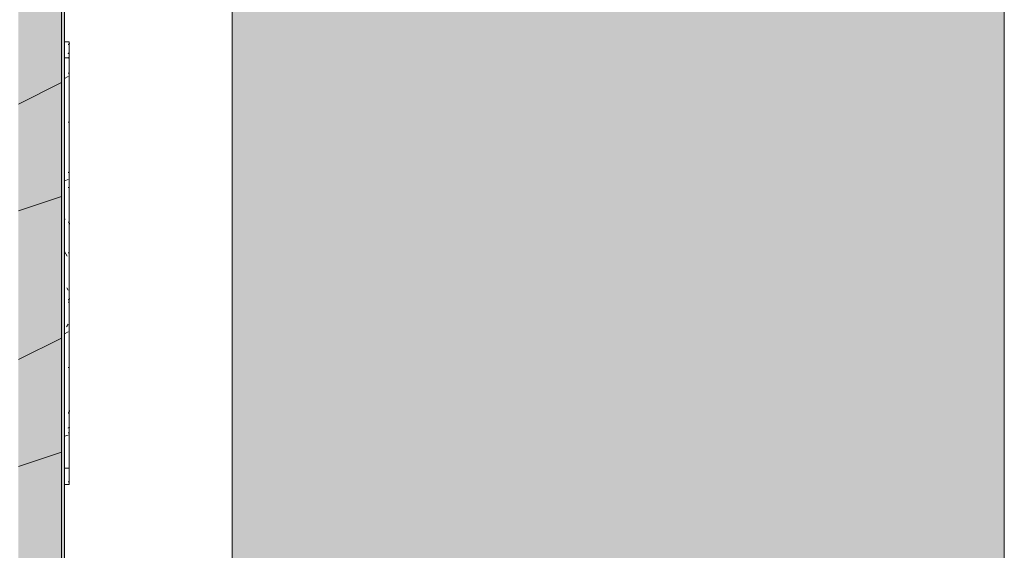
# Model space of a CAD drawing. Header units: millimetres. Extents: x 5980700 to 6194397, y -12939 to 2351883.
# Tile 114 of 124: x 6187366 to 6193485, y -5200 to -1904. Entities that reach past the tile are written whole.
import ezdxf

# ---------------------------------------------------------------- set-up
doc = ezdxf.new("R2010")
doc.units = ezdxf.units.MM
for name, color, linetype, lineweight in [('A-DETL-MBND', 5, 'Continuous', 9), ('A-GLAZ', 151, 'Continuous', 9), ('A-GLAZ-SILL', 1, 'Continuous', 9), ('A-ROOF', 132, 'Continuous', 9), ('A-ROOF-OTLN', 132, 'Continuous', 9), ('A-ROOF-PATT', 132, 'Continuous', 9), ('A-WALL', 113, 'Continuous', 18)]:
    doc.layers.add(name, color=color, linetype=linetype, lineweight=lineweight)
pattern_1 = [(90, (-3415.191, -20191.887), (-101.6, 406.4), [33.528, -271.272, 33.528, -1896.872]), (90, (-3415.191, -20191.887), (-101.6, 406.4), [-338.328, -271.272, 33.528, -576.072, -1016]), (90, (-3415.191, -20191.887), (-101.6, 406.4), [-1219.2, 33.528, -271.272, 33.528, -677.672]), (90, (-3415.191, -20191.887), (-101.6, 406.4), [-1557.528, -169.672, 33.528, -474.472]), (210, (-3465.991, -20039.487), (-301.1527240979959, -291.1881810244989), [33.528, -271.272, 33.528, -1896.872]), (210, (-3465.991, -20039.487), (-301.1527240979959, -291.1881810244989), [-338.328, -271.272, 33.528, -576.072, -1016]), (210, (-3465.991, -20039.487), (-301.1527240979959, -291.1881810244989), [-1219.2, 33.528, -271.272, 33.528, -677.672]), (210, (-3465.991, -20039.487), (-301.1527240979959, -291.1881810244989), [-1557.528, -169.672, 33.528, -474.472]), (329.9999999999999, (-3669.191, -19988.687), (402.7527240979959, -115.211818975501), [33.528, -271.272, 33.528, -1896.872]), (329.9999999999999, (-3669.191, -19988.687), (402.7527240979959, -115.211818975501), [-338.328, -271.272, 33.528, -576.072, -1016]), (329.9999999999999, (-3669.191, -19988.687), (402.7527240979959, -115.211818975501), [-1219.2, 33.528, -271.272, 33.528, -677.672]), (329.9999999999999, (-3669.191, -19988.687), (402.7527240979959, -115.211818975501), [-1557.528, -169.672, 33.528, -474.472])]
pattern_2 = [(306.87, (-5002.691, -19556.887), (-3175.008507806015, 4762.494328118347), [793.75, -7143.75]), (296.565, (-4526.441, -18604.387), (1587.499067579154, -1587.501456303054), [1774.879, -1774.879]), (288.435, (-3732.691, -18604.387), (1587.50290376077, -3174.997452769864), [1004.024, -4016.092])]

# ---------------------------------------------------------------- blocks, each defined once
blk = doc.blocks.new('FP_250-PLANTA DE CAIMENTO DE PISOS - COBERTURA')
at = {"layer": 'A-DETL-MBND', "color": 90, "lineweight": 5}
for p, q in [((-1274.99999999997, 107.5000000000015), (-1374.999999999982, 107.5000000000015)), ((1374.999999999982, 107.5000000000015), (1275.000000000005, 107.5000000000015))]:
    blk.add_line(p, q, dxfattribs=at)
at = {"layer": 'A-DETL-MBND', "color": 71, "lineweight": 5}
for p, q in [((-1365.21361429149, 108.6609255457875), (-1365.071624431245, 108.651190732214)), ((-1365.071624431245, 108.651190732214), (-1364.929634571, 108.6349751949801)), ((-1364.929634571, 108.6349751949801), (-1364.787644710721, 108.6122926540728)), ((-1364.787644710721, 108.6122926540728), (-1364.645654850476, 108.5831623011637)), ((-1364.645654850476, 108.5831623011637), (-1364.503664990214, 108.5476087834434)), ((-1364.503664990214, 108.5476087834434), (-1364.361675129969, 108.5056621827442)), ((-1364.361675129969, 108.5056621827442), (-1364.219685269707, 108.4573579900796)), ((-1364.219685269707, 108.4573579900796), (-1364.077695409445, 108.4027370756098)), ((-1364.077695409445, 108.4027370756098), (-1363.9357055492, 108.3418456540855)), ((-1363.9357055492, 108.3418456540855), (-1363.793715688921, 108.2747352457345)), ((-1363.793715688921, 108.2747352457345), (-1363.651725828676, 108.2014626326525)), ((-1363.651725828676, 108.2014626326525), (-1363.509735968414, 108.1220898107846)), ((-1363.509735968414, 108.1220898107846), (-1363.367746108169, 108.036683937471)), ((-1363.367746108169, 108.036683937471), (-1363.225756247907, 107.945317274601)), ((-1363.225756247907, 107.945317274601), (-1363.083766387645, 107.8480671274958)), ((-1363.083766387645, 107.8480671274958), (-1362.9417765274, 107.7450157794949)), ((-1362.9417765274, 107.7450157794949), (-1362.799786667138, 107.6362504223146)), ((-1362.799786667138, 107.6362504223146), (-1362.657796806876, 107.5218630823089)), ((-1362.657796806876, 107.5218630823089), (-1362.515806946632, 107.4019505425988)), ((-1362.515806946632, 107.4019505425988), (-1362.373817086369, 107.276614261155)), ((-1362.373817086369, 107.276614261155), (-1362.231827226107, 107.1459602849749)), ((-1362.231827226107, 107.1459602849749), (-1362.089837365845, 107.0100991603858)), ((-1362.089837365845, 107.0100991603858), (-1361.947847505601, 106.8691458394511)), ((-1361.947847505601, 106.8691458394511), (-1361.805857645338, 106.7232195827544)), ((-1361.805857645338, 106.7232195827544), (-1361.663867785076, 106.572443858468)), ((-1361.663867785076, 106.572443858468), (-1361.521877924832, 106.4169462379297)), ((-1361.521877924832, 106.4169462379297), (-1361.37988806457, 106.256858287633)), ((-1361.37988806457, 106.256858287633), (-1361.237898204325, 106.0923154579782)), ((-1361.237898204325, 106.0923154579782), (-1361.095908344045, 105.9234569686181)), ((-1361.095908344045, 105.9234569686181), (-1360.953918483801, 105.7504256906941)), ((-1360.953918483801, 105.7504256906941), (-1360.811928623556, 105.5733680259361)), ((-1360.811928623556, 105.5733680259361), (-1360.669938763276, 105.3924337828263)), ((-1360.669938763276, 105.3924337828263), (-1360.527948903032, 105.2077760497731)), ((-1360.527948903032, 105.2077760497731), (-1360.38595904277, 105.0195510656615)), ((-1360.38595904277, 105.0195510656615), (-1360.243969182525, 104.8279180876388)), ((-1360.243969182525, 104.8279180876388), (-1360.101979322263, 104.6330392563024)), ((-1360.101979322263, 104.6330392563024), (-1359.959989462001, 104.4350794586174)), ((-1359.959989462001, 104.4350794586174), (-1359.817999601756, 104.2342061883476)), ((-1359.817999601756, 104.2342061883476), (-1359.676009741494, 104.0305894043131)), ((-1359.676009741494, 104.0305894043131), (-1359.534019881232, 103.8244013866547)), ((-1359.534019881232, 103.8244013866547), (-1359.39203002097, 103.6158165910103)), ((-1359.39203002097, 103.6158165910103), (-1359.250040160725, 103.4050115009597)), ((-1359.250040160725, 103.4050115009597), (-1359.10805030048, 103.192164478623)), ((-1359.10805030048, 103.192164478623), (-1358.966060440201, 102.9774556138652)), ((-1358.966060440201, 102.9774556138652), (-1358.824070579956, 102.7610665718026)), ((-1358.824070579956, 102.7610665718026), (-1358.682080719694, 102.5431804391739)), ((-1358.682080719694, 102.5431804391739), (-1358.540090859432, 102.3239815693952)), ((-1358.540090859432, 102.3239815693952), (-1358.398100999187, 102.1036554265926)), ((-1358.398100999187, 102.1036554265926), (-1358.256111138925, 101.8823884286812)), ((-1358.256111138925, 101.8823884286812), (-1358.11412127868, 101.6603677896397)), ((-1358.11412127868, 101.6603677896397), (-1357.972131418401, 101.4377813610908)), ((-1357.972131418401, 101.4377813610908), (-1357.830141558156, 101.2148174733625)), ((-1357.830141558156, 101.2148174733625), (-1357.688151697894, 100.9916647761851)), ((-1313.439204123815, 108.2017313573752), (-1313.213410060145, 108.147741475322)), ((-1313.213410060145, 108.147741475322), (-1312.987615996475, 108.0908806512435)), ((-1312.987615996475, 108.0908806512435), (-1312.761821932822, 108.0311716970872)), ((-1312.761821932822, 108.0311716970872), (-1312.536027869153, 107.9686385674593)), ((-1312.536027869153, 107.9686385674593), (-1312.310233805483, 107.9033063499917)), ((-1312.310233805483, 107.9033063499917), (-1312.08443974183, 107.8352012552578)), ((-1312.08443974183, 107.8352012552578), (-1311.858645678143, 107.7643506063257)), ((-1311.858645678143, 107.7643506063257), (-1311.632851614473, 107.690782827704)), ((-1311.632851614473, 107.690782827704), (-1311.40705755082, 107.6145274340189)), ((-1311.40705755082, 107.6145274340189), (-1311.18126348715, 107.5356150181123)), ((-1311.18126348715, 107.5356150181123), (-1310.955469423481, 107.4540772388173)), ((-1310.955469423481, 107.4540772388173), (-1310.729675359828, 107.3699468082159)), ((-1310.729675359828, 107.3699468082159), (-1310.503881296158, 107.2832574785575)), ((-1310.503881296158, 107.2832574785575), (-1310.278087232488, 107.1940440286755)), ((-1310.278087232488, 107.1940440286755), (-1310.052293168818, 107.1023422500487)), ((-1310.052293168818, 107.1023422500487), (-1309.826499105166, 107.0081889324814)), ((-1309.826499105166, 107.0081889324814), (-1309.600705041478, 106.9116218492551)), ((-1309.600705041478, 106.9116218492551), (-1309.374910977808, 106.8126797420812)), ((-1309.374910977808, 106.8126797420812), (-1309.149116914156, 106.7114023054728)), ((-1309.149116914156, 106.7114023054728), (-1308.923322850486, 106.6078301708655)), ((-1308.923322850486, 106.6078301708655), (-1308.697528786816, 106.5020048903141)), ((-1308.697528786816, 106.5020048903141), (-1308.471734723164, 106.3939689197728)), ((-1308.471734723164, 106.3939689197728), (-1308.245940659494, 106.2837656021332)), ((-1308.245940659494, 106.2837656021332), (-1308.020146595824, 106.1714391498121)), ((-1308.020146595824, 106.1714391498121), (-1307.794352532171, 106.0570346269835)), ((-1307.794352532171, 106.0570346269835), (-1307.568558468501, 105.9405979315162)), ((-1307.568558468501, 105.9405979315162), (-1307.342764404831, 105.8221757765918)), ((-1307.342764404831, 105.8221757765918), (-1307.116970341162, 105.701815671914)), ((-1307.116970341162, 105.701815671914), (-1306.891176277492, 105.5795659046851)), ((-1306.891176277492, 105.5795659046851), (-1306.665382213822, 105.4554755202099)), ((-1306.665382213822, 105.4554755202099), (-1306.439588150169, 105.3295943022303)), ((-1306.439588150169, 105.3295943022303), (-1306.213794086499, 105.2019727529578)), ((-1306.213794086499, 105.2019727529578), (-1305.988000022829, 105.0726620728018)), ((-1305.988000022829, 105.0726620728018), (-1305.762205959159, 104.9417141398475)), ((-1305.762205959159, 104.9417141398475), (-1305.536411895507, 104.8091814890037)), ((-1305.536411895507, 104.8091814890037), (-1305.310617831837, 104.6751172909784)), ((-1305.310617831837, 104.6751172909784), (-1305.084823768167, 104.5395753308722)), ((-1305.084823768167, 104.5395753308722), (-1304.859029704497, 104.4026099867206)), ((-1304.859029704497, 104.4026099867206), (-1304.633235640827, 104.2642762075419)), ((-1304.633235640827, 104.2642762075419), (-1304.407441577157, 104.1246294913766)), ((-1304.407441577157, 104.1246294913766), (-1304.181647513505, 103.9837258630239)), ((-1304.181647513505, 103.9837258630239), (-1303.955853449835, 103.8416218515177)), ((-1303.955853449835, 103.8416218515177), (-1303.730059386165, 103.6983744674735)), ((-1303.730059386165, 103.6983744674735), (-1303.504265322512, 103.5540411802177)), ((-1303.504265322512, 103.5540411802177), (-1303.278471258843, 103.4086798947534)), ((-1303.278471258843, 103.4086798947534), (-1303.052677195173, 103.2623489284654)), ((-1303.052677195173, 103.2623489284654), (-1302.82688313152, 103.1151069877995)), ((-1302.82688313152, 103.1151069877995), (-1302.60108906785, 102.967013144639)), ((-1302.60108906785, 102.967013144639), (-1302.375295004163, 102.8181268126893)), ((-1302.375295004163, 102.8181268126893), (-1302.14950094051, 102.6685077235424)), ((-1302.14950094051, 102.6685077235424), (-1301.92370687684, 102.5182159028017)), ((-1301.92370687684, 102.5182159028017), (-1301.69791281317, 102.3673116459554)), ((-1301.69791281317, 102.3673116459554), (-1301.472118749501, 102.2158554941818)), ((-1301.472118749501, 102.2158554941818), (-1301.246324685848, 102.0639082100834)), ((-1301.246324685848, 102.0639082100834), (-1301.020530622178, 101.9115307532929)), ((-1301.020530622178, 101.9115307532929), (-1300.794736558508, 101.7587842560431)), ((-1300.794736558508, 101.7587842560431), (-1300.568942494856, 101.6057299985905)), ((-1300.568942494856, 101.6057299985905), (-1300.343148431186, 101.4524293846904)), ((-1300.343148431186, 101.4524293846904), (-1300.117354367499, 101.2989439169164)), ((-1300.117354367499, 101.2989439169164), (-1299.891560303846, 101.1453351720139)), ((-1299.891560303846, 101.1453351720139), (-1299.665766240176, 100.9916647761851)), ((-1276.901848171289, 101.1456221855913), (-1277.128064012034, 100.9916647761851)), ((-1276.675632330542, 101.2995175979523), (-1276.901848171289, 101.1456221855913)), ((-1276.449416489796, 101.4532890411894), (-1276.675632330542, 101.2995175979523)), ((-1276.223200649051, 101.6068745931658), (-1276.449416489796, 101.4532890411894)), ((-1275.996984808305, 101.7602124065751), (-1276.223200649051, 101.6068745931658)), ((-1275.770768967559, 101.9132407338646), (-1275.996984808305, 101.7602124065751)), ((-1275.544553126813, 102.0658979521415), (-1275.770768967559, 101.9132407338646)), ((-1275.318337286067, 102.2181225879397), (-1275.544553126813, 102.0658979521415)), ((-1275.092121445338, 102.3698533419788), (-1275.318337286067, 102.2181225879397)), ((-566.836926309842, 108.6585411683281), (-566.7122520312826, 108.6416587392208)), ((-566.7122520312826, 108.6416587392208), (-566.5875777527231, 108.6135488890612)), ((-566.5875777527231, 108.6135488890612), (-566.4629034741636, 108.5742528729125)), ((-566.4629034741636, 108.5742528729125), (-566.3382291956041, 108.5238283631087)), ((-566.3382291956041, 108.5238283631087), (-566.2135549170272, 108.4623493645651)), ((-566.2135549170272, 108.4623493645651), (-566.0888806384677, 108.3899061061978)), ((-566.0888806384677, 108.3899061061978), (-565.9642063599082, 108.3066049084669)), ((-565.9642063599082, 108.3066049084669), (-565.8395320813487, 108.2125680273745)), ((-565.8395320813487, 108.2125680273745), (-565.7148578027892, 108.1079334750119)), ((-565.7148578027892, 108.1079334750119), (-565.5901835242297, 107.9928548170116)), ((-565.5901835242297, 107.9928548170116), (-565.4655092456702, 107.8675009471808)), ((-565.4655092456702, 107.8675009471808), (-565.3408349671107, 107.7320558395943)), ((-565.3408349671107, 107.7320558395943), (-565.2161606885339, 107.5867182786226)), ((-565.2161606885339, 107.5867182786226), (-565.0914864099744, 107.4317015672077)), ((-249.4714812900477, 107.5852325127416), (-249.6955790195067, 107.505941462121)), ((-249.247383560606, 107.6619178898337), (-249.4714812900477, 107.5852325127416)), ((-249.0232858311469, 107.7359672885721), (-249.247383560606, 107.6619178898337)), ((-248.7991881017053, 107.8073514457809), (-249.0232858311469, 107.7359672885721)), ((-248.5750903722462, 107.8760421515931), (-248.7991881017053, 107.8073514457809)), ((-248.3509926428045, 107.9420122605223), (-248.5750903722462, 107.8760421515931)), ((-248.1268949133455, 108.0052357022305), (-248.3509926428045, 107.9420122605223)), ((-247.9027971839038, 108.0656874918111), (-248.1268949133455, 108.0052357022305)), ((-247.6786994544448, 108.1233437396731), (-247.9027971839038, 108.0656874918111)), ((-247.4546017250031, 108.1781816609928), (-247.6786994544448, 108.1233437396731)), ((-247.230503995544, 108.2301795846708), (-247.4546017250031, 108.1781816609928)), ((-247.006406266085, 108.2793169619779), (-247.230503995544, 108.2301795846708)), ((-246.782308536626, 108.3255743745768), (-247.006406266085, 108.2793169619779)), ((-246.5582108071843, 108.3689335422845), (-246.782308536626, 108.3255743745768)), ((-246.3341130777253, 108.4093773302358), (-246.5582108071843, 108.3689335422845)), ((-246.1100153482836, 108.4468897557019), (-246.3341130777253, 108.4093773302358)), ((-245.8859176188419, 108.4814559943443), (-246.1100153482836, 108.4468897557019)), ((-245.6618198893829, 108.5130623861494), (-245.8859176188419, 108.4814559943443)), ((-245.4377221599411, 108.5416964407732), (-245.6618198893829, 108.5130623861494)), ((-245.2136244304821, 108.5673468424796), (-245.4377221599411, 108.5416964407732)), ((-244.9895267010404, 108.5900034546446), (-245.2136244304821, 108.5673468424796)), ((-244.7654289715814, 108.6096573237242), (-244.9895267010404, 108.5900034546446)), ((-244.5413312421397, 108.6263006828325), (-244.7654289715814, 108.6096573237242)), ((-244.3172335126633, 108.6399269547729), (-244.5413312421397, 108.6263006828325)), ((-244.0931357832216, 108.6505307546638), (-244.3172335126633, 108.6399269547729)), ((-243.8690380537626, 108.6581078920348), (-244.0931357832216, 108.6505307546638)), ((-243.6449403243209, 108.6626553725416), (-243.8690380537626, 108.6581078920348)), ((222.2864346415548, 108.6609255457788), (222.4284245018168, 108.6511907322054)), ((222.4284245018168, 108.6511907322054), (222.5704143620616, 108.6349751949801)), ((222.5704143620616, 108.6349751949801), (222.7124042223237, 108.6122926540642)), ((222.7124042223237, 108.6122926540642), (222.8543940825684, 108.5831623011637)), ((222.8543940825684, 108.5831623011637), (222.9963839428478, 108.5476087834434)), ((222.9963839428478, 108.5476087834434), (223.1383738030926, 108.5056621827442)), ((223.1383738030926, 108.5056621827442), (223.2803636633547, 108.4573579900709)), ((223.2803636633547, 108.4573579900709), (223.4223535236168, 108.4027370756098)), ((223.4223535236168, 108.4027370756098), (223.5643433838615, 108.3418456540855)), ((223.5643433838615, 108.3418456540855), (223.7063332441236, 108.2747352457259)), ((223.7063332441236, 108.2747352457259), (223.8483231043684, 108.2014626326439)), ((223.8483231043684, 108.2014626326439), (223.9903129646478, 108.1220898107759)), ((223.9903129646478, 108.1220898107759), (224.1323028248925, 108.036683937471)), ((224.1323028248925, 108.036683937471), (224.2742926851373, 107.945317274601)), ((224.2742926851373, 107.945317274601), (224.4162825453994, 107.8480671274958)), ((224.4162825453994, 107.8480671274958), (224.5582724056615, 107.7450157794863)), ((224.5582724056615, 107.7450157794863), (224.7002622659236, 107.6362504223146)), ((224.7002622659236, 107.6362504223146), (224.8422521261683, 107.5218630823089)), ((918.0540280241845, 108.6626156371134), (918.2810436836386, 108.6579489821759)), ((918.2810436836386, 108.6579489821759), (918.5080593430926, 108.6501733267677)), ((918.5080593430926, 108.6501733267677), (918.7350750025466, 108.6392918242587)), ((918.7350750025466, 108.6392918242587), (918.9620906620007, 108.6253088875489)), ((918.9620906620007, 108.6253088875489), (919.1891063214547, 108.6082301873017)), ((919.1891063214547, 108.6082301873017), (919.4161219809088, 108.5880626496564)), ((919.4161219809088, 108.5880626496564), (919.6431376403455, 108.564814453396)), ((919.6431376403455, 108.564814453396), (919.8701532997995, 108.5384950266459)), ((919.8701532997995, 108.5384950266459), (920.0971689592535, 108.5091150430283)), ((920.0971689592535, 108.5091150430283), (920.3241846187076, 108.4766864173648)), ((920.3241846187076, 108.4766864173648), (920.5512002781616, 108.4412223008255)), ((920.5512002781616, 108.4412223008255), (920.7782159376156, 108.4027370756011)), ((920.7782159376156, 108.4027370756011), (921.0052315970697, 108.3612463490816)), ((921.0052315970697, 108.3612463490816), (921.2322472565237, 108.31676694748)), ((921.2322472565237, 108.31676694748), (921.4592629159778, 108.2693169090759)), ((921.4592629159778, 108.2693169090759), (921.6862785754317, 108.2189154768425)), ((921.6862785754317, 108.2189154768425), (921.9132942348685, 108.1655830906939)), ((921.9132942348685, 108.1655830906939), (922.1403098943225, 108.1093413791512)), ((922.1403098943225, 108.1093413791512), (922.3673255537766, 108.0502131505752)), ((922.3673255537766, 108.0502131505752), (922.5943412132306, 107.9882223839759)), ((922.5943412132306, 107.9882223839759), (922.8213568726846, 107.9233942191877)), ((922.8213568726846, 107.9233942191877), (923.0483725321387, 107.8557549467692)), ((923.0483725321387, 107.8557549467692), (923.2753881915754, 107.7853319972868)), ((923.2753881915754, 107.7853319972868), (923.5024038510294, 107.7121539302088)), ((923.5024038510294, 107.7121539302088), (923.7294195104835, 107.6362504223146)), ((923.7294195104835, 107.6362504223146), (923.9564351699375, 107.5576522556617)), ((923.9564351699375, 107.5576522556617), (924.1834508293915, 107.4763913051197)), ((1020.665185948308, 108.6585411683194), (1020.789860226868, 108.6416587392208)), ((1020.789860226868, 108.6416587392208), (1020.914534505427, 108.6135488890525)), ((1020.914534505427, 108.6135488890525), (1021.039208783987, 108.5742528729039)), ((1021.039208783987, 108.5742528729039), (1021.163883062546, 108.5238283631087)), ((1021.163883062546, 108.5238283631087), (1021.288557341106, 108.4623493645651)), ((1021.288557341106, 108.4623493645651), (1021.413231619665, 108.3899061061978)), ((1021.413231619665, 108.3899061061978), (1021.537905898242, 108.3066049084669)), ((1021.537905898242, 108.3066049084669), (1021.662580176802, 108.2125680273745)), ((1021.662580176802, 108.2125680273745), (1021.787254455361, 108.1079334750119)), ((1021.787254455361, 108.1079334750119), (1021.911928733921, 107.9928548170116)), ((1021.911928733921, 107.9928548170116), (1022.03660301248, 107.8675009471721)), ((1022.03660301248, 107.8675009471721), (1022.16127729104, 107.7320558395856)), ((1022.16127729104, 107.7320558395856), (1022.285951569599, 107.5867182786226)), ((1022.285951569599, 107.5867182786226), (1022.410625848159, 107.4317015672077)), ((1360.008994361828, 100.9916647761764), (1360.008994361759, 106.416946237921))]:
    blk.add_line(p, q, dxfattribs=at)
blk = doc.blocks.new('CC_PEITORIL - PEITORIL-V249-PLANTA DE CAIMENTO DE PISOS - COBERTURA')
at = {"layer": 'A-DETL-MBND', "lineweight": 5}
h = blk.add_hatch(dxfattribs=at)
h.set_pattern_fill('FP_75', color=71, style=0, pattern_type=2)
h.set_pattern_definition(pattern_1)
h.paths.add_polyline_path([(1374.999999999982, 100.9916647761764), (1275.000000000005, 100.1295853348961), (1275.000000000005, 77.50000000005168), (1374.999999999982, 77.50000000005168)])
h.paths.add_polyline_path([(-1274.99999999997, 77.50000000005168), (-1274.99999999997, 100.9916647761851), (-1374.999999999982, 100.9916647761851), (-1374.999999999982, 77.50000000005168), (-1303.108197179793, 77.50000000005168)])
h = blk.add_hatch(dxfattribs=at)
h.set_pattern_fill('FP_76', color=71, style=0, pattern_type=2)
h.set_pattern_definition(pattern_2)
h.paths.add_polyline_path([(1374.999999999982, 100.9916647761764), (1275.000000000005, 100.1295853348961), (1275.000000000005, 77.50000000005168), (1374.999999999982, 77.50000000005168)])
h.paths.add_polyline_path([(-1274.99999999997, 77.50000000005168), (-1274.99999999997, 100.9916647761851), (-1374.999999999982, 100.9916647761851), (-1374.999999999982, 77.50000000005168), (-1303.108197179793, 77.50000000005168)])
at = {"layer": 'A-DETL-MBND', "color": 90, "lineweight": 5}
for p, q in [((-1375.000000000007, 100.9916647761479), (-1375.000000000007, 107.4999999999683)), ((-1375.000000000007, 100.9916647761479), (-1375.000000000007, 77.5000000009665)), ((1374.999999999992, 107.4999999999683), (1374.999999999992, 100.991664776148)), ((1374.999999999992, 77.50000000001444), (1374.999999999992, 100.9916647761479))]:
    blk.add_line(p, q, dxfattribs=at)
at = {"layer": 'A-GLAZ', "color": 90, "lineweight": 5}
blk.add_blockref('FP_250-PLANTA DE CAIMENTO DE PISOS - COBERTURA', (0, 0), dxfattribs=at)
blk = doc.blocks.new('FP_265-PLANTA DE CAIMENTO DE PISOS - COBERTURA')
at = {"layer": 'A-GLAZ-SILL', "color": 90, "lineweight": 5}
blk.add_line((1274.999999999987, 107.5000000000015), (-1274.999999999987, 107.5000000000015), dxfattribs=at)
at = {"layer": 'A-GLAZ-SILL', "lineweight": 5}
for p, q in [((-1274.78215883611, 101.2131848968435), (-1274.999999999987, 101.0649468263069)), ((-1274.564317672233, 101.3613402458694), (-1274.78215883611, 101.2131848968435)), ((-1274.346476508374, 101.5093575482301), (-1274.564317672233, 101.3613402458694)), ((-1274.128635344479, 101.6571815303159), (-1274.346476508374, 101.5093575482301)), ((-1273.91079418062, 101.8047569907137), (-1274.128635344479, 101.6571815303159)), ((-1273.692953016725, 101.9520288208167), (-1273.91079418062, 101.8047569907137)), ((-1273.475111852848, 102.0989420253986), (-1273.692953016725, 101.9520288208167)), ((-1273.257270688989, 102.2454417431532), (-1273.475111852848, 102.0989420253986)), ((-1273.039429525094, 102.3914732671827), (-1273.257270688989, 102.2454417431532)), ((-1272.821588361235, 102.5369820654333), (-1273.039429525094, 102.3914732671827)), ((-1272.60374719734, 102.6819138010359), (-1272.821588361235, 102.5369820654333)), ((-1179.991005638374, 100.9916647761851), (-1179.991005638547, 106.4169462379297)), ((-875.1910056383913, 100.9916647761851), (-875.1910056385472, 106.4169462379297)), ((-567.4201648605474, 108.6585411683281), (-567.2954905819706, 108.6416587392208)), ((-567.2954905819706, 108.6416587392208), (-567.1708163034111, 108.6135488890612)), ((-567.1708163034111, 108.6135488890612), (-567.0461420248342, 108.5742528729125)), ((-567.0461420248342, 108.5742528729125), (-566.9214677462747, 108.5238283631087)), ((-566.9214677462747, 108.5238283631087), (-566.7967934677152, 108.4623493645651)), ((-566.7967934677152, 108.4623493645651), (-566.6721191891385, 108.3899061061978)), ((-566.6721191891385, 108.3899061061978), (-566.5474449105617, 108.3066049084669)), ((-566.5474449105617, 108.3066049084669), (-566.4227706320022, 108.2125680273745)), ((-566.4227706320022, 108.2125680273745), (-566.2980963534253, 108.1079334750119)), ((-566.2980963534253, 108.1079334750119), (-566.1734220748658, 107.9928548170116)), ((-566.1734220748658, 107.9928548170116), (-566.048747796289, 107.8675009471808)), ((-566.048747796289, 107.8675009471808), (-565.9240735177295, 107.7320558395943)), ((-565.9240735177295, 107.7320558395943), (-565.79939923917, 107.5867182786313)), ((-565.79939923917, 107.5867182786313), (-565.6747249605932, 107.4317015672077)), ((-565.6747249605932, 107.4317015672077), (-565.5500506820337, 107.2672332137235)), ((-565.5500506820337, 107.2672332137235), (-565.4253764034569, 107.0935545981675)), ((-565.4253764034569, 107.0935545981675), (-565.3007021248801, 106.9109206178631)), ((-565.3007021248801, 106.9109206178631), (-565.1760278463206, 106.7195993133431)), ((-565.1760278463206, 106.7195993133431), (-565.0513535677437, 106.5198714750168)), ((-565.0513535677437, 106.5198714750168), (-564.9266792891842, 106.3120302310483)), ((-564.9266792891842, 106.3120302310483), (-564.8020050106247, 106.0963806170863)), ((-564.8020050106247, 106.0963806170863), (-564.677330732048, 105.8732391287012)), ((-564.677330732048, 105.8732391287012), (-564.5526564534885, 105.6429332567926)), ((-564.5526564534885, 105.6429332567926), (-564.4279821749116, 105.4058010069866)), ((-564.4279821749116, 105.4058010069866), (-564.3033078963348, 105.1621904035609)), ((-564.3033078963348, 105.1621904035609), (-564.1786336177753, 104.9124589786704)), ((-564.1786336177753, 104.9124589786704), (-564.0539593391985, 104.6569732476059)), ((-564.0539593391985, 104.6569732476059), (-563.929285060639, 104.3961081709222)), ((-563.929285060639, 104.3961081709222), (-563.8046107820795, 104.130246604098)), ((-563.8046107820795, 104.130246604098), (-563.6799365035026, 103.8597787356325)), ((-563.6799365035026, 103.8597787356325), (-563.5552622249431, 103.5851015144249)), ((-563.5552622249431, 103.5851015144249), (-563.4305879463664, 103.3066180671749)), ((-563.4305879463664, 103.3066180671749), (-563.3059136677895, 103.0247371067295)), ((-563.3059136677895, 103.0247371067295), (-563.18123938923, 102.7398723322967)), ((-563.18123938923, 102.7398723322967), (-563.0565651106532, 102.4524418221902)), ((-563.0565651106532, 102.4524418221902), (-562.9318908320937, 102.1628674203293)), ((-562.9318908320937, 102.1628674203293), (-562.8072165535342, 101.87157411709)), ((-562.8072165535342, 101.87157411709), (-562.6825422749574, 101.5789894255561)), ((-562.6825422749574, 101.5789894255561), (-562.5578679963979, 101.2855427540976)), ((-562.5578679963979, 101.2855427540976), (-562.4331937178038, 100.9916647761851)), ((-468.7910056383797, 100.9916647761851), (-468.791005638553, 106.4169462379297)), ((-255.5220650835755, 103.3911675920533), (-255.7462177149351, 103.2457921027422)), ((-255.2979124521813, 103.5355943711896), (-255.5220650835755, 103.3911675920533)), ((-255.0737598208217, 103.6790153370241), (-255.2979124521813, 103.5355943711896)), ((-254.8496071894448, 103.8213737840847), (-255.0737598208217, 103.6790153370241)), ((-254.6254545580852, 103.9626134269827), (-254.8496071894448, 103.8213737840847)), ((-254.4013019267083, 104.1026784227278), (-254.6254545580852, 103.9626134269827)), ((-254.1771492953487, 104.2415133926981), (-254.4013019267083, 104.1026784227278)), ((-253.9529966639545, 104.3790634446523), (-254.1771492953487, 104.2415133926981)), ((-253.7288440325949, 104.5152741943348), (-253.9529966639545, 104.3790634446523)), ((-253.504691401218, 104.650091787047), (-253.7288440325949, 104.5152741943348)), ((-253.2805387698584, 104.7834629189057), (-253.504691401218, 104.650091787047)), ((-253.0563861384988, 104.91533485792), (-253.2805387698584, 104.7834629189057)), ((-252.8322335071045, 105.0456554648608), (-253.0563861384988, 104.91533485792)), ((-252.608080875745, 105.1743732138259), (-252.8322335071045, 105.0456554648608)), ((-252.3839282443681, 105.3014372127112), (-252.608080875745, 105.1743732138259)), ((-252.1597756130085, 105.4267972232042), (-252.3839282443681, 105.3014372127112)), ((-251.9356229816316, 105.550403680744), (-252.1597756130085, 105.4267972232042)), ((-251.711470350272, 105.6722077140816), (-251.9356229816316, 105.550403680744)), ((-251.4873177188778, 105.7921611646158), (-251.711470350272, 105.6722077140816)), ((-251.2631650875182, 105.9102166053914), (-251.4873177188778, 105.7921611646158)), ((-251.0390124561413, 106.0263273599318), (-251.2631650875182, 105.9102166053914)), ((-250.8148598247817, 106.1404475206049), (-251.0390124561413, 106.0263273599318)), ((-250.5907071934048, 106.2525319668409), (-250.8148598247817, 106.1404475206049)), ((-250.3665545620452, 106.362536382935), (-250.5907071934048, 106.2525319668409)), ((-250.1424019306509, 106.4704172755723), (-250.3665545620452, 106.362536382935)), ((-249.9182492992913, 106.5761319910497), (-250.1424019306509, 106.4704172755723)), ((-249.6940966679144, 106.679638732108), (-249.9182492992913, 106.5761319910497)), ((-249.4699440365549, 106.7808965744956), (-249.6940966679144, 106.679638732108)), ((-249.245791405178, 106.8798654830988), (-249.4699440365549, 106.7808965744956)), ((-249.021638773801, 106.9765063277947), (-249.245791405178, 106.8798654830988)), ((-248.7974861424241, 107.0707808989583), (-249.021638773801, 106.9765063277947)), ((-248.5733335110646, 107.1626519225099), (-248.7974861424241, 107.0707808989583)), ((-248.3491808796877, 107.2520830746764), (-248.5733335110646, 107.1626519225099)), ((-248.1250282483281, 107.3390389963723), (-248.3491808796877, 107.2520830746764)), ((-247.9008756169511, 107.4234853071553), (-248.1250282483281, 107.3390389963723)), ((-247.6767229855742, 107.5053886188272), (-247.9008756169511, 107.4234853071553)), ((-247.4525703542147, 107.584716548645), (-247.6767229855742, 107.5053886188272)), ((-247.2284177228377, 107.6614377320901), (-247.4525703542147, 107.584716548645)), ((-247.0042650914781, 107.7355218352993), (-247.2284177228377, 107.6614377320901)), ((-246.7801124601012, 107.8069395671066), (-247.0042650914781, 107.7355218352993)), ((-246.5559598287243, 107.8756626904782), (-246.7801124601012, 107.8069395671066)), ((-246.3318071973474, 107.9416640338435), (-246.5559598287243, 107.8756626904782)), ((-246.1076545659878, 108.0049175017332), (-246.3318071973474, 107.9416640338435)), ((-245.8835019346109, 108.0653980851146), (-246.1076545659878, 108.0049175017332)), ((-245.6593493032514, 108.1230818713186), (-245.8835019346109, 108.0653980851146)), ((-245.4351966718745, 108.177946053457), (-245.6593493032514, 108.1230818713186)), ((-245.2110440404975, 108.2299689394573), (-245.4351966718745, 108.177946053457)), ((-244.9868914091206, 108.2791299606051), (-245.2110440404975, 108.2299689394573)), ((-244.762738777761, 108.3254096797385), (-244.9868914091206, 108.2791299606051)), ((-244.5385861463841, 108.368789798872), (-244.762738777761, 108.3254096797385)), ((-244.3144335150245, 108.4092531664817), (-244.5385861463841, 108.368789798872)), ((-244.0902808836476, 108.4467837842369), (-244.3144335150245, 108.4092531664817)), ((-243.8661282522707, 108.4813668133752), (-244.0902808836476, 108.4467837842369)), ((-243.6419756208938, 108.5129885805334), (-243.8661282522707, 108.4813668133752)), ((-243.4178229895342, 108.5416365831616), (-243.6419756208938, 108.5129885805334)), ((-243.1936703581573, 108.5672994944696), (-243.4178229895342, 108.5416365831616)), ((-242.9695177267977, 108.5899671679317), (-243.1936703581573, 108.5672994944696)), ((-242.7453650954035, 108.6096306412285), (-242.9695177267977, 108.5899671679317)), ((-242.5212124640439, 108.6262821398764), (-242.7453650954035, 108.6096306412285)), ((-242.2970598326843, 108.6399150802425), (-242.5212124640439, 108.6262821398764)), ((-242.0729072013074, 108.6505240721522), (-242.2970598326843, 108.6399150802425)), ((-241.8487545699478, 108.6581049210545), (-242.0729072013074, 108.6505240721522)), ((-241.6246019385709, 108.6626546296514), (-241.8487545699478, 108.6581049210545)), ((-62.39100563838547, 100.9916647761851), (-62.39100563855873, 106.4169462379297)), ((221.4115786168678, 108.6609255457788), (221.5535684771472, 108.6511907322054)), ((221.5535684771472, 108.6511907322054), (221.695558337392, 108.6349751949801)), ((221.695558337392, 108.6349751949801), (221.8375481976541, 108.6122926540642)), ((221.8375481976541, 108.6122926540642), (221.9795380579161, 108.5831623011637)), ((221.9795380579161, 108.5831623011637), (222.1215279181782, 108.5476087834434)), ((222.1215279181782, 108.5476087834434), (222.2635177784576, 108.5056621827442)), ((222.2635177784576, 108.5056621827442), (222.4055076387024, 108.4573579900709)), ((222.4055076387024, 108.4573579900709), (222.5474974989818, 108.4027370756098)), ((222.5474974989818, 108.4027370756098), (222.6894873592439, 108.3418456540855)), ((222.6894873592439, 108.3418456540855), (222.8314772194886, 108.2747352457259)), ((222.8314772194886, 108.2747352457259), (222.973467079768, 108.2014626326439)), ((222.973467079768, 108.2014626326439), (223.1154569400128, 108.1220898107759)), ((223.1154569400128, 108.1220898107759), (223.2574468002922, 108.036683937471)), ((223.2574468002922, 108.036683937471), (223.3994366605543, 107.945317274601)), ((223.3994366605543, 107.945317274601), (223.541426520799, 107.8480671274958)), ((223.541426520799, 107.8480671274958), (223.6834163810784, 107.7450157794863)), ((223.6834163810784, 107.7450157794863), (223.8254062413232, 107.6362504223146)), ((223.8254062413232, 107.6362504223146), (223.9673961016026, 107.5218630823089)), ((223.9673961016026, 107.5218630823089), (224.1093859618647, 107.4019505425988)), ((224.1093859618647, 107.4019505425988), (224.2513758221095, 107.2766142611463)), ((224.2513758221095, 107.2766142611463), (224.3933656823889, 107.1459602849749)), ((224.3933656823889, 107.1459602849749), (224.535355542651, 107.0100991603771)), ((224.535355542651, 107.0100991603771), (224.677345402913, 106.8691458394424)), ((224.677345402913, 106.8691458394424), (224.8193352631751, 106.7232195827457)), ((224.8193352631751, 106.7232195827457), (224.9613251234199, 106.572443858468)), ((224.9613251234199, 106.572443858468), (225.1033149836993, 106.4169462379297)), ((225.1033149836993, 106.4169462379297), (225.2453048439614, 106.256858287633)), ((225.2453048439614, 106.256858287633), (225.3872947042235, 106.0923154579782)), ((225.3872947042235, 106.0923154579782), (225.5292845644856, 105.9234569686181)), ((225.5292845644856, 105.9234569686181), (225.671274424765, 105.7504256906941)), ((225.671274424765, 105.7504256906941), (225.8132642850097, 105.5733680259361)), ((225.8132642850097, 105.5733680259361), (225.9552541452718, 105.3924337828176)), ((225.9552541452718, 105.3924337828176), (226.0972440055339, 105.2077760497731)), ((226.0972440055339, 105.2077760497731), (226.239233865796, 105.0195510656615)), ((226.239233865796, 105.0195510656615), (226.3812237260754, 104.8279180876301)), ((226.3812237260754, 104.8279180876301), (226.5232135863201, 104.6330392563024)), ((226.5232135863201, 104.6330392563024), (226.6652034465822, 104.4350794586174)), ((226.6652034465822, 104.4350794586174), (226.8071933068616, 104.2342061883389)), ((226.8071933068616, 104.2342061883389), (226.9491831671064, 104.0305894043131)), ((226.9491831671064, 104.0305894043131), (227.0911730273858, 103.824401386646)), ((227.0911730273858, 103.824401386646), (227.2331628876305, 103.6158165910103)), ((227.2331628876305, 103.6158165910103), (227.3751527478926, 103.405011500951)), ((227.3751527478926, 103.405011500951), (227.517142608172, 103.192164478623)), ((227.517142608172, 103.192164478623), (227.6591324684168, 102.9774556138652)), ((227.6591324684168, 102.9774556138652), (227.8011223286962, 102.7610665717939)), ((227.8011223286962, 102.7610665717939), (227.9431121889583, 102.5431804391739)), ((227.9431121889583, 102.5431804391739), (228.085102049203, 102.3239815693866)), ((228.085102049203, 102.3239815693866), (228.2270919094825, 102.1036554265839)), ((228.2270919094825, 102.1036554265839), (228.3690817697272, 101.8823884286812)), ((228.3690817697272, 101.8823884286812), (228.5110716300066, 101.6603677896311)), ((228.5110716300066, 101.6603677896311), (228.6530614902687, 101.4377813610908)), ((228.6530614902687, 101.4377813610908), (228.7950513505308, 101.2148174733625)), ((228.7950513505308, 101.2148174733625), (228.9370412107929, 100.9916647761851)), ((242.4089943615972, 100.9916647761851), (242.4089943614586, 106.4169462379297)), ((648.8089943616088, 100.9916647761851), (648.8089943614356, 106.416946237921)), ((917.1362353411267, 108.6108630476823), (917.3605860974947, 108.5913863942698)), ((917.3605860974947, 108.5913863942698), (917.5849368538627, 108.5688996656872)), ((917.5849368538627, 108.5688996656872), (917.8092876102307, 108.5434117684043)), ((917.8092876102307, 108.5434117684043), (918.0336383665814, 108.5149327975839)), ((918.0336383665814, 108.5149327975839), (918.2579891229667, 108.4834740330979)), ((918.2579891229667, 108.4834740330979), (918.4823398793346, 108.4490479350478)), ((918.4823398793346, 108.4490479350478), (918.7066906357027, 108.4116681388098)), ((918.7066906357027, 108.4116681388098), (918.9310413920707, 108.3713494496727)), ((918.9310413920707, 108.3713494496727), (919.1553921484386, 108.328107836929)), ((919.1553921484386, 108.328107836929), (919.3797429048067, 108.281960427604)), ((919.3797429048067, 108.281960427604), (919.6040936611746, 108.232925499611)), ((919.6040936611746, 108.232925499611), (919.8284444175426, 108.1810224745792)), ((919.8284444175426, 108.1810224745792), (920.0527951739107, 108.1262719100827)), ((920.0527951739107, 108.1262719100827), (920.2771459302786, 108.0686954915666)), ((920.2771459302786, 108.0686954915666), (920.5014966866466, 108.0083160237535)), ((920.5014966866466, 108.0083160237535), (920.7258474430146, 107.9451574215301)), ((920.7258474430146, 107.9451574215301), (920.9501981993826, 107.8792447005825)), ((920.9501981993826, 107.8792447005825), (921.1745489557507, 107.810603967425)), ((921.1745489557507, 107.810603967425), (921.3988997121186, 107.7392624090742)), ((921.3988997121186, 107.7392624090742), (921.6232504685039, 107.6652482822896)), ((921.6232504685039, 107.6652482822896), (921.8476012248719, 107.5885909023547)), ((921.8476012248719, 107.5885909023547), (922.0719519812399, 107.5093206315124)), ((922.0719519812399, 107.5093206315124), (922.2963027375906, 107.4274688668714)), ((922.2963027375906, 107.4274688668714), (922.5206534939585, 107.3430680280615)), ((922.5206534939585, 107.3430680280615), (922.7450042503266, 107.2561515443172)), ((922.7450042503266, 107.2561515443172), (922.9693550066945, 107.1667538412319)), ((922.9693550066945, 107.1667538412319), (923.1937057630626, 107.0749103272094)), ((923.1937057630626, 107.0749103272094), (923.4180565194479, 106.980657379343)), ((923.4180565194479, 106.980657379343), (923.6424072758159, 106.8840323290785)), ((923.6424072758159, 106.8840323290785), (923.8667580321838, 106.7850734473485)), ((923.8667580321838, 106.7850734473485), (924.0911087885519, 106.683819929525)), ((924.0911087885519, 106.683819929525), (924.3154595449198, 106.5803118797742)), ((924.3154595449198, 106.5803118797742), (924.5398103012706, 106.4745902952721)), ((924.5398103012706, 106.4745902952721), (924.7641610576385, 106.3666970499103)), ((924.7641610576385, 106.3666970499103), (924.9885118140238, 106.2566748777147)), ((924.9885118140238, 106.2566748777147), (925.2128625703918, 106.1445673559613)), ((925.2128625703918, 106.1445673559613), (925.4372133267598, 106.030418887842)), ((925.4372133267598, 106.030418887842), (925.6615640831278, 105.9142746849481)), ((925.6615640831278, 105.9142746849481), (925.8859148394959, 105.7961807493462)), ((925.8859148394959, 105.7961807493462), (926.1102655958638, 105.6761838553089)), ((926.1102655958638, 105.6761838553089), (926.3346163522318, 105.554331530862)), ((926.3346163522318, 105.554331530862), (926.5589671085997, 105.4306720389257)), ((926.5589671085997, 105.4306720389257), (926.7833178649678, 105.3052543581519)), ((926.7833178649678, 105.3052543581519), (927.0076686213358, 105.1781281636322)), ((927.0076686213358, 105.1781281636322), (927.2320193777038, 105.0493438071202)), ((927.2320193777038, 105.0493438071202), (927.4563701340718, 104.9189522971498)), ((927.4563701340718, 104.9189522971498), (927.6807208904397, 104.7870052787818)), ((927.6807208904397, 104.7870052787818), (927.9050716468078, 104.6535550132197)), ((927.9050716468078, 104.6535550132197), (928.1294224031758, 104.5186543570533)), ((928.1294224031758, 104.5186543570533), (928.3537731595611, 104.3823567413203)), ((928.3537731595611, 104.3823567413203), (928.578123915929, 104.244716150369)), ((928.578123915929, 104.244716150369), (928.8024746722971, 104.1057871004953)), ((928.8024746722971, 104.1057871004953), (929.0268254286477, 103.9656246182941)), ((929.0268254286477, 103.9656246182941), (929.2511761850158, 103.8242842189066)), ((929.2511761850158, 103.8242842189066), (929.4755269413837, 103.6818218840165)), ((929.4755269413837, 103.6818218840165), (929.6998776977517, 103.5382940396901)), ((929.6998776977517, 103.5382940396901), (929.9242284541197, 103.3937575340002)), ((929.9242284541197, 103.3937575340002), (930.148579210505, 103.2482696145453)), ((930.148579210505, 103.2482696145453), (930.372929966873, 103.1018879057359)), ((930.372929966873, 103.1018879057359), (930.597280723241, 102.9546703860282)), ((930.597280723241, 102.9546703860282), (930.821631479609, 102.8066753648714)), ((930.821631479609, 102.8066753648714), (931.045982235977, 102.657961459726)), ((931.045982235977, 102.657961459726), (931.2703329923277, 102.5085875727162)), ((931.2703329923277, 102.5085875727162), (931.4946837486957, 102.3586128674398)), ((931.4946837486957, 102.3586128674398), (931.719034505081, 102.2080967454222)), ((931.719034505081, 102.2080967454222), (931.943385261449, 102.0570988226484)), ((931.943385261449, 102.0570988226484), (932.167736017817, 101.9056789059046)), ((932.167736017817, 101.9056789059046), (932.3920867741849, 101.7538969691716)), ((932.3920867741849, 101.7538969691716), (932.616437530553, 101.6018131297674)), ((932.616437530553, 101.6018131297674), (932.840788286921, 101.4494876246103)), ((932.840788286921, 101.4494876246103), (933.0651390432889, 101.296980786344)), ((933.0651390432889, 101.296980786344), (933.2894897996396, 101.1443530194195)), ((933.2894897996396, 101.1443530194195), (933.5138405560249, 100.9916647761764)), ((1020.081947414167, 108.6585411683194), (1020.206621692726, 108.6416587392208)), ((1020.206621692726, 108.6416587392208), (1020.331295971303, 108.6135488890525)), ((1020.331295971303, 108.6135488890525), (1020.455970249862, 108.5742528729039)), ((1020.455970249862, 108.5742528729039), (1020.580644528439, 108.5238283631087)), ((1020.580644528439, 108.5238283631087), (1020.705318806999, 108.4623493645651)), ((1020.705318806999, 108.4623493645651), (1020.829993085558, 108.3899061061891)), ((1020.829993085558, 108.3899061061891), (1020.954667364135, 108.3066049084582)), ((1020.954667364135, 108.3066049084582), (1021.079341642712, 108.2125680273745)), ((1021.079341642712, 108.2125680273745), (1021.204015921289, 108.1079334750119)), ((1021.204015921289, 108.1079334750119), (1021.328690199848, 107.9928548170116)), ((1021.328690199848, 107.9928548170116), (1021.453364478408, 107.8675009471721)), ((1021.453364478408, 107.8675009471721), (1021.578038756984, 107.7320558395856)), ((1021.578038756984, 107.7320558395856), (1021.702713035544, 107.5867182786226)), ((1021.702713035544, 107.5867182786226), (1021.827387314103, 107.4317015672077)), ((1021.827387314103, 107.4317015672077), (1021.95206159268, 107.2672332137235)), ((1021.95206159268, 107.2672332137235), (1022.076735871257, 107.0935545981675)), ((1022.076735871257, 107.0935545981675), (1022.201410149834, 106.9109206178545)), ((1022.201410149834, 106.9109206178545), (1022.326084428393, 106.7195993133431)), ((1022.326084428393, 106.7195993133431), (1022.450758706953, 106.5198714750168)), ((1022.450758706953, 106.5198714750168), (1022.57543298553, 106.3120302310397)), ((1022.57543298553, 106.3120302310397), (1022.700107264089, 106.0963806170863)), ((1022.700107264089, 106.0963806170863), (1022.824781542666, 105.8732391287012)), ((1022.824781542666, 105.8732391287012), (1022.949455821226, 105.642933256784)), ((1022.949455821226, 105.642933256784), (1023.074130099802, 105.4058010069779)), ((1023.074130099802, 105.4058010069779), (1023.198804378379, 105.1621904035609)), ((1023.198804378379, 105.1621904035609), (1023.323478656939, 104.9124589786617)), ((1023.323478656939, 104.9124589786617), (1023.448152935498, 104.6569732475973)), ((1023.448152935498, 104.6569732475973), (1023.572827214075, 104.3961081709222)), ((1023.572827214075, 104.3961081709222), (1023.697501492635, 104.1302466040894)), ((1023.697501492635, 104.1302466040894), (1023.822175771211, 103.8597787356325)), ((1023.822175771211, 103.8597787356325), (1023.946850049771, 103.5851015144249)), ((1023.946850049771, 103.5851015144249), (1024.071524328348, 103.3066180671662)), ((1024.071524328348, 103.3066180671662), (1024.196198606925, 103.0247371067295)), ((1024.196198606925, 103.0247371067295), (1024.320872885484, 102.7398723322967)), ((1024.320872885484, 102.7398723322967), (1024.445547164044, 102.4524418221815)), ((1024.445547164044, 102.4524418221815), (1024.57022144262, 102.1628674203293)), ((1024.57022144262, 102.1628674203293), (1024.69489572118, 101.8715741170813)), ((1024.69489572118, 101.8715741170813), (1024.819569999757, 101.5789894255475)), ((1024.819569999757, 101.5789894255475), (1024.944244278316, 101.285542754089)), ((1024.944244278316, 101.285542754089), (1025.068918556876, 100.9916647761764)), ((1055.208994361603, 100.9916647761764), (1055.20899436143, 106.416946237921))]:
    blk.add_line(p, q, dxfattribs=at)
blk = doc.blocks.new('CC_PEITORIL - PEITORIL-V264-PLANTA DE CAIMENTO DE PISOS - COBERTURA')
at = {"layer": 'A-GLAZ-SILL', "lineweight": 5}
h = blk.add_hatch(dxfattribs=at)
h.set_pattern_fill('FP_75', color=256, style=0, pattern_type=2)
h.set_pattern_definition(pattern_1)
h.paths.add_polyline_path([(1274.999999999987, 100.1295853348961), (1274.999999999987, 100.9916647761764), (-1274.999999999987, 100.9916647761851), (-1274.999999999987, 77.50000000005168), (1274.999999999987, 77.50000000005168)])
h = blk.add_hatch(dxfattribs=at)
h.set_pattern_fill('FP_76', color=256, style=0, pattern_type=2)
h.set_pattern_definition(pattern_2)
h.paths.add_polyline_path([(1274.999999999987, 100.1295853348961), (1274.999999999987, 100.9916647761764), (-1274.999999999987, 100.9916647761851), (-1274.999999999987, 77.50000000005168), (1274.999999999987, 77.50000000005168)])
at = {"layer": 'A-GLAZ-SILL', "color": 90, "lineweight": 5}
for p, q in [((-1275.000000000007, 100.9916647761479), (-1275.000000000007, 107.4999999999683)), ((-1275.000000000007, 100.9916647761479), (-1275.000000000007, 77.5000000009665)), ((1274.999999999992, 107.4999999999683), (1274.999999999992, 100.991664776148)), ((1274.999999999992, 77.50000000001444), (1274.999999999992, 100.9916647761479))]:
    blk.add_line(p, q, dxfattribs=at)
at = {"layer": 'A-GLAZ', "color": 90, "lineweight": 5}
blk.add_blockref('FP_265-PLANTA DE CAIMENTO DE PISOS - COBERTURA', (0, 0), dxfattribs=at)
blk = doc.blocks.new('CHAPIM - CHAPIM-4060820-PLANTA DE CAIMENTO DE PISOS - COBERTURA')
at = {"layer": 'A-ROOF-PATT', "lineweight": 5}
h = blk.add_hatch(dxfattribs=at)
h.set_pattern_fill('FP_34', color=71, style=0, pattern_type=2)
h.set_pattern_definition([(0, (2e-05, -3e-05), (812.8, 203.2), [33.528, -576.072, 33.528, -576.072, -3251.2]), (0, (2e-05, -3e-05), (812.8, 203.2), [-1219.2, 33.528, -1185.672, 33.528, -576.072, -1422.4]), (0, (2e-05, -3e-05), (812.8, 203.2), [-3048, 33.528, -372.872, 33.528, -982.472]), (120, (304.8, 101.6), (-582.3763620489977, 602.3054481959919), [33.52799999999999, -576.0719999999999, 33.52799999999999, -576.0719999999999, -3251.199999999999]), (120, (304.8, 101.6), (-582.3763620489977, 602.3054481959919), [-1219.2, 33.52799999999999, -1185.672, 33.52799999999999, -576.0719999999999, -1422.4]), (120, (304.8, 101.6), (-582.3763620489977, 602.3054481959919), [-3048, 33.52799999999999, -372.8719999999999, 33.52799999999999, -982.4719999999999]), (240, (406.4, 508), (-230.4236379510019, -805.5054481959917), [33.528, -576.072, 33.528, -576.072, -3251.2]), (240, (406.4, 508), (-230.4236379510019, -805.5054481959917), [-1219.2, 33.528, -1185.672, 33.528, -576.072, -1422.4]), (240, (406.4, 508), (-230.4236379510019, -805.5054481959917), [-3048, 33.528, -372.872, 33.528, -982.472])])
h.paths.add_polyline_path([(9835.535171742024, -8340.841032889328), (20251.38517078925, -8340.841032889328), (20251.38517078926, 4739.15896711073), (-16608.61482921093, 4739.15896711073), (-16608.61482921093, -8340.841032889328), (9652.696596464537, -8340.841032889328)])
h.paths.add_polyline_path([(3619.023612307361, -8073.341032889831), (-16341.11482921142, -8073.341032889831), (-16341.11482921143, 4471.658967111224), (19983.88517078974, 4471.658967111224), (19983.88517078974, -8073.341032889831), (3710.442899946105, -8073.341032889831)])
h = blk.add_hatch(dxfattribs=at)
h.set_pattern_fill('FP_33', color=71, style=0, pattern_type=2)
h.set_pattern_definition([(216.87, (635, 1587.5), (4762.494328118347, 3175.008507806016), [793.75, -7143.75]), (206.565, (1587.5, 1111.25), (-1587.501456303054, -1587.499067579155), [1774.879, -1774.879]), (198.435, (1587.5, 317.5), (-3174.997452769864, -1587.50290376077), [1004.024, -4016.092])])
h.paths.add_polyline_path([(9835.535171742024, -8340.841032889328), (20251.38517078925, -8340.841032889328), (20251.38517078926, 4739.15896711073), (-16608.61482921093, 4739.15896711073), (-16608.61482921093, -8340.841032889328), (9652.696596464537, -8340.841032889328)])
h.paths.add_polyline_path([(3619.023612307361, -8073.341032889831), (-16341.11482921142, -8073.341032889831), (-16341.11482921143, 4471.658967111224), (19983.88517078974, 4471.658967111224), (19983.88517078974, -8073.341032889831), (3710.442899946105, -8073.341032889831)])
at = {"layer": 'A-ROOF-OTLN', "color": 90, "lineweight": 5}
blk.add_line((20251.38517078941, 4739.158967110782), (20251.38517078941, -8340.841032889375), dxfattribs=at)
blk = doc.blocks.new('BE-PMSa-MOD-ARQ-CONEXAODOFUTURO-EX-000-R_rvt-3-PLANTA DE CAIMENTO DE PISOS - COBERTURA')
at = {"layer": 'A-WALL', "lineweight": 5}
blk.add_hatch(color=9, dxfattribs=at).paths.add_polyline_path([(20257.33394666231, -8165.325683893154), (20269.38682609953, -8165.325683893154), (20269.38682609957, 4481.658994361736), (20251.38515489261, 4481.658994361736), (20251.3851548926, -8165.325683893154)])
at = {"layer": 'A-WALL', "color": 250, "lineweight": 5}
blk.add_line((20269.38682609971, 4481.658994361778), (20269.38682609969, -8165.325683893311), dxfattribs=at)
at = {"layer": 'A-GLAZ', "color": 90, "lineweight": 5, "rotation": 269.9999999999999}
for name, p in [('CC_PEITORIL - PEITORIL-V249-PLANTA DE CAIMENTO DE PISOS - COBERTURA', (20191.8868260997, -3415.191005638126)), ('CC_PEITORIL - PEITORIL-V264-PLANTA DE CAIMENTO DE PISOS - COBERTURA', (20191.8868260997, -3415.191005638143))]:
    blk.add_blockref(name, p, dxfattribs=at)
at = {"layer": 'A-ROOF', "color": 90, "lineweight": 5}
blk.add_blockref('CHAPIM - CHAPIM-4060820-PLANTA DE CAIMENTO DE PISOS - COBERTURA', (-1.589655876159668e-05, 2.72512435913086e-05), dxfattribs=at)

msp = doc.modelspace()

# ---------------------------------------------------------------- hatches: boundary and pattern name
at = {"layer": 'A-DETL-MBND', "lineweight": 5}
h = msp.add_hatch(color=256, dxfattribs=at)
h.paths.add_polyline_path([(6188686.050301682, -6395.748477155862), (6190566.550328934, -6395.748477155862), (6190567.555138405, -6340.841005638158), (6190569.393358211, -6330.230675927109), (6190572.540563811, -6322.954945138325), (6190582.800328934, -6312.695180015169), (6190599.050328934, -6308.341005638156), (6190615.050328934, -6308.341005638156), (6190615.050328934, -6291.692859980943), (6190621.050328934, -6291.692859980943), (6190621.050328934, -6265.841005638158), (6190671.050328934, -6265.841005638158), (6190671.050328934, -6314.841005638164), (6190711.050328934, -6314.841005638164), (6190711.686746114, -6316.841005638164), (6190728.050328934, -6316.841005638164), (6190727.026773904, -6375.841005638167), (6190726.010301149, -6375.869652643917), (6190727.140289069, -6378.275406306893), (6190727.092661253, -6379.394797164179), (6190727.111068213, -6381.021776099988), (6190743.050328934, -6387.300910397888), (6190743.050328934, -6395.748477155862), (6193484.800301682, -6395.748477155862), (6193484.800301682, -395.7484771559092), (6188686.050301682, -395.7484771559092), (6188686.050301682, -4007.099183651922)])
h.paths.add_polyline_path([(6190621.050328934, -6395.748477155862), (6190621.050328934, -6339.989151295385), (6190615.050328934, -6339.989151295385), (6190615.050328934, -6323.341005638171), (6190597.348093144, -6323.860847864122), (6190586.626460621, -6328.586139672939), (6190581.550328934, -6340.841005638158), (6190581.550328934, -6395.748477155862)])
h.paths.add_polyline_path([(6190581.332965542, -6340.841005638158), (6190581.294772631, -6339.88321627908), (6190581.294772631, -6340.841005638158)])

# ---------------------------------------------------------------- linework, layer by layer
at = {"layer": 'A-DETL-MBND'}
for p, q in [((6188686.050301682, -395.7484771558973), (6188686.050301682, -6395.748477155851)), ((6193484.800301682, -6395.748477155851), (6193484.800301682, -395.7484771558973))]:
    msp.add_line(p, q, dxfattribs=at)

# ---------------------------------------------------------------- block references
at = {"color": 50, "lineweight": 5}
msp.add_blockref('BE-PMSa-MOD-ARQ-CONEXAODOFUTURO-EX-000-R_rvt-3-PLANTA DE CAIMENTO DE PISOS - COBERTURA', (6167374.665174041, 0), dxfattribs=at)

doc.saveas('drawing.dxf')
